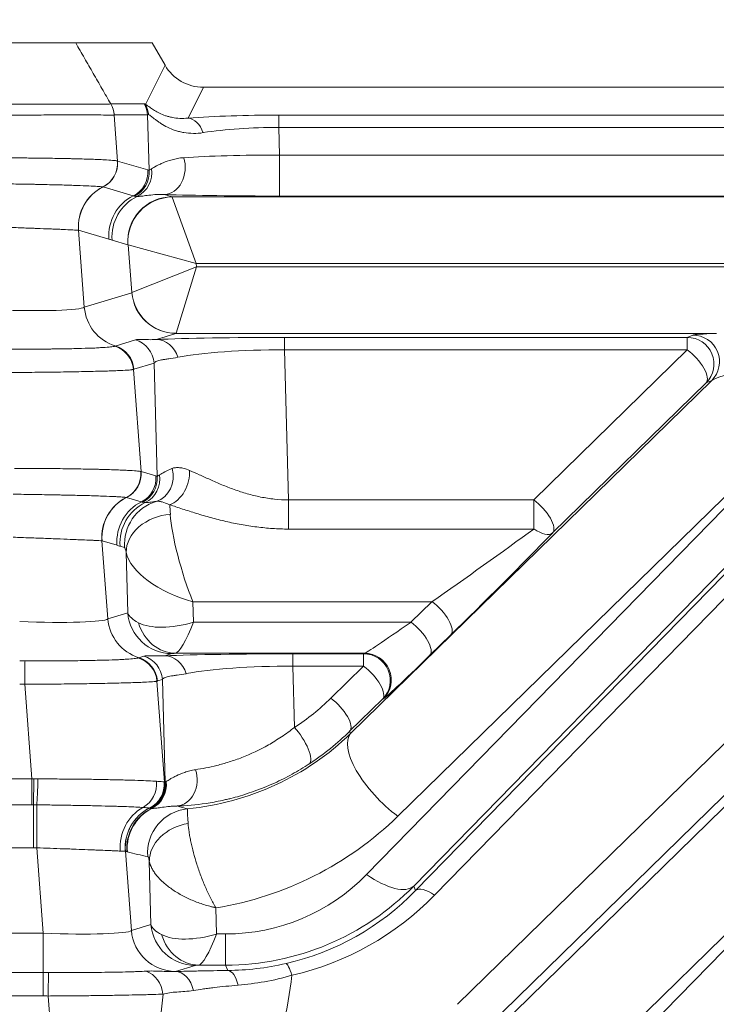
# Model space of a CAD drawing. Header units: millimetres. Extents: x 4 to 836, y 5 to 589.
# Tile 165 of 168: x 675.55 to 683.39, y 375.67 to 386.74. Entities that reach past the tile are written whole.
import ezdxf

# ---------------------------------------------------------------- set-up
doc = ezdxf.new("R2010")
doc.units = ezdxf.units.MM
doc.layers.add('1', color=7, linetype='Continuous', true_color=0xffffff)
doc.styles.add('ideas_simplex', font='simplex.shx')
doc.dimstyles.get("Standard").update_dxf_attribs({"dimtxt": 0.18, "dimasz": 0.18, "dimexe": 0.18, "dimexo": 0.0625, "dimgap": 0.09, "dimtad": 0, "dimtih": 1, "dimtoh": 1, "dimdec": 4, "dimzin": 0, "dimdsep": 46, "dimtxsty": 'Standard', "dimcen": 0.09, "dimadec": 0, "dimazin": 0, "dimtfac": 1, "dimtdec": 4, "dimtofl": 0, "dimtmove": 0, "dimatfit": 3, "dimfxl": 1, "dimtolj": 1, "dimtzin": 0, "dimarcsym": 0})

# ---------------------------------------------------------------- blocks, each defined once
blk = doc.blocks.new('_U13')
at = {"layer": '1', "color": 27, "lineweight": 13}
for p, q in [((654.348915, 333.91075), (672.699261, 414.651708)), ((672.699261, 414.651708), (674.699261, 414.651708))]:
    blk.add_line(p, q, dxfattribs=at)
at = {"layer": '1', "color": 27, "lineweight": 18}
for points in [[(656.964061, 345.417314), (657.113102, 348.459944), (658.144756, 348.225479)], [(656.011084, 341.224244), (655.862043, 338.181614), (654.830389, 338.416079)]]:
    blk.add_solid(points, dxfattribs=at)
at = {"layer": '1', "color": 87, "linetype": 'Continuous', "lineweight": 25, "char_height": 3, "attachment_point": 7, "line_spacing_factor": 1.204819, "style": 'ideas_simplex'}
for s, insert in [('\\W1.4646;n°5', (685.598261, 412.286708)), ('\\W1.1484;M', (676.358261, 412.286708)), ('\\W1.2250;4', (679.928261, 412.286708)), ('\\W0.9923;   DEPTH 6mm', (667.613261, 406.286708))]:
    blk.add_mtext(s, dxfattribs=dict(at, insert=insert))

msp = doc.modelspace()

# ---------------------------------------------------------------- linework, layer by layer
at = {"layer": '1', "color": 143, "linetype": 'Continuous', "lineweight": 18}
for p, q in [((676.182, 386.482), (677.042, 386.482)), ((677.042, 386.482), (677.187, 386.231)), ((677.619, 385.982), (695.086, 385.982))]:
    msp.add_line(p, q, dxfattribs=at)
at = {"layer": '1', "color": 143, "linetype": 'Continuous', "lineweight": 13}
for p, q in [((676.967, 385.789), (677.187, 386.231)), ((677.619, 385.982), (677.446, 385.636)), ((676.576, 385.796), (676.951, 385.796)), ((676.991, 385.671), (676.615, 385.671)), ((676.615, 385.67), (676.654, 385.153)), ((677.007, 385.05), (676.991, 385.671)), ((678.466, 385.669), (685.622, 385.669)), ((678.466, 385.53), (678.466, 385.669)), ((680.006, 376.946), (688.441, 385.582)), ((685.622, 385.53), (678.466, 385.53)), ((678.466, 385.53), (678.474, 385.219)), ((688.653, 385.53), (680.218, 376.894)), ((680.478, 375.667), (690.571, 385.53)), ((676.654, 385.153), (676.994, 385.054)), ((678.474, 385.219), (685.303, 385.219)), ((678.474, 384.759), (678.474, 385.219)), ((690.783, 385.158), (680.69, 375.295)), ((676.83, 384.761), (676.49, 384.861)), ((677.181, 384.776), (677.266, 384.751)), ((677.266, 384.751), (685.431, 384.751)), ((677.267, 384.748), (677.537, 384.001)), ((685.427, 384.759), (678.474, 384.759)), ((676.213, 384.374), (676.279, 383.509)), ((676.556, 384.274), (676.215, 384.374)), ((676.769, 384.211), (676.591, 384.263)), ((676.771, 384.21), (677.537, 384.001)), ((676.814, 383.673), (676.771, 384.21)), ((676.814, 383.673), (677.54, 383.963)), ((677.54, 383.963), (677.311, 383.215)), ((677.537, 384.001), (677.54, 383.963)), ((685.741, 384.001), (677.537, 384.001)), ((677.54, 383.963), (685.702, 383.963)), ((676.279, 383.509), (676.813, 383.672)), ((676.627, 383.072), (676.855, 383.142)), ((677.31, 383.213), (677.09, 383.146)), ((683.389, 383.213), (677.31, 383.213)), ((678.532, 383.169), (683.062, 383.169)), ((678.532, 383.029), (678.532, 383.169)), ((683.062, 383.169), (683.125, 383.195)), ((683.062, 383.029), (683.062, 383.169)), ((683.062, 383.029), (678.532, 383.029)), ((678.532, 383.029), (678.576, 381.341)), ((681.335, 381.341), (683.062, 383.029)), ((676.831, 382.808), (676.918, 381.659)), ((677.064, 382.88), (676.837, 382.81)), ((677.098, 381.607), (677.064, 382.88)), ((679.455, 377.127), (685.022, 382.827)), ((684.967, 382.827), (679.805, 377.783)), ((679.274, 378.713), (683.337, 382.683)), ((685.552, 382.697), (679.985, 376.997)), ((683.337, 382.683), (683.274, 382.657)), ((683.274, 382.657), (681.547, 380.969)), ((676.918, 381.659), (677.085, 381.611)), ((676.92, 381.318), (676.753, 381.367)), ((678.576, 381.341), (681.335, 381.341)), ((678.576, 381.013), (678.576, 381.341)), ((681.335, 381.013), (681.335, 381.341)), ((681.335, 381.013), (678.576, 381.013)), ((676.477, 380.881), (676.543, 380.002)), ((676.647, 380.831), (676.479, 380.88)), ((676.732, 380.805), (676.682, 380.819)), ((676.768, 380.071), (676.75, 380.749)), ((680.19, 380.195), (677.5, 380.195)), ((677.5, 380.195), (677.506, 379.965)), ((679.954, 379.965), (680.19, 380.195)), ((676.543, 380.002), (676.768, 380.071)), ((677.506, 379.965), (679.954, 379.965)), ((680.402, 379.824), (680.166, 379.593)), ((676.892, 379.566), (676.948, 379.583)), ((677.264, 379.612), (677.184, 379.587)), ((679.432, 379.615), (677.303, 379.615)), ((678.625, 379.61), (679.421, 379.61)), ((678.625, 379.47), (678.625, 379.61)), ((679.421, 379.61), (679.432, 379.615)), ((679.421, 379.47), (679.421, 379.61)), ((679.421, 379.47), (678.625, 379.47)), ((678.625, 379.47), (678.643, 378.782)), ((679.052, 379.11), (679.421, 379.47)), ((675.688, 378.202), (675.608, 379.267)), ((677.096, 379.302), (677.181, 378.167)), ((677.158, 379.321), (677.101, 379.304)), ((677.188, 378.165), (677.158, 379.321)), ((680.729, 375.201), (684.865, 379.243)), ((679.633, 379.098), (679.264, 378.738)), ((679.645, 379.103), (679.633, 379.098)), ((679.264, 378.738), (679.274, 378.713)), ((680.9, 373.639), (685.465, 378.313)), ((685.395, 378.313), (681.259, 374.271)), ((668.609, 378.202), (675.688, 378.202)), ((675.688, 377.911), (675.688, 378.202)), ((675.688, 377.911), (668.609, 377.911)), ((675.706, 377.427), (675.706, 377.911)), ((675.706, 377.427), (668.591, 377.427)), ((675.817, 376.466), (675.744, 377.427)), ((676.741, 377.388), (676.808, 376.496)), ((677.029, 376.563), (677.01, 377.275)), ((679.985, 376.997), (680.006, 376.946)), ((677.76, 376.752), (677.767, 376.458)), ((676.808, 376.496), (677.029, 376.563)), ((668.481, 376.466), (675.817, 376.466)), ((675.817, 376.025), (675.817, 376.466)), ((677.767, 376.458), (677.869, 376.458)), ((677.869, 376.108), (677.869, 376.458)), ((677.525, 376.104), (677.305, 376.037)), ((677.869, 376.108), (677.564, 376.108)), ((677.894, 376.047), (677.869, 376.108)), ((668.481, 376.025), (675.817, 376.025)), ((675.817, 375.761), (675.817, 376.025)), ((675.817, 375.761), (668.481, 375.761)), ((675.947, 374.78), (675.872, 375.76))]:
    msp.add_line(p, q, dxfattribs=at)
at = {"layer": '1', "color": 143, "linetype": 'Continuous', "lineweight": 18}
msp.add_ellipse((677.62, 386.484), major_axis=(-0.225, -0.449), ratio=0.995894, start_param=5.703282, end_param=6.745285, dxfattribs=at)
at = {"layer": '1', "color": 143, "linetype": 'Continuous', "lineweight": 13}
for centre, major_axis, ratio, start_param, end_param in [((676.317, 385.646), (0.056, -0.295), 0.996153, 1.466507, 1.908886), ((678.838, 382.156), (-1.89, 3.64), 0.040137, 6.199821, 6.262344), ((676.693, 385.646), (0, -0.3), 0.996169, 1.651938, 2.094395), ((676.708, 385.639), (-0.18, -0.24), 0.981638, 2.320758, 2.733346), ((678.58, 382.006), (-1.585, 3.668), 0.050265, 6.242061, 6.304584), ((678.496, 385.487), (-1.801, 0.003), 0.101223, 4.729259, 5.335078), ((677.446, 385.337), (0.021, -0.299), 0.656626, 1.990491, 3.033944), ((678.496, 385.188), (-1.501, 0.013), 0.227876, 4.734426, 5.340245), ((676.354, 385.129), (-0.044, -0.297), 0.993716, 0.611983, 1.798874), ((676.355, 385.129), (-0.068, -0.292), 0.995069, 0.693593, 1.88023), ((676.356, 385.129), (-0.084, -0.288), 0.995643, 0.74778, 1.93418), ((677.181, 385.076), (-0.01, -0.3), 0.776151, 0.041527, 1.988056), ((678.498, 385.114), (-1.501, 0.007), 0.069967, 4.728606, 5.53592), ((676.696, 385.029), (-0.084, -0.288), 0.995643, 0.74778, 1.93418), ((676.709, 385.025), (-0.098, -0.284), 0.995471, 0.795333, 1.981733), ((676.744, 385.024), (0.034, -0.298), 0.982269, 0.338228, 1.604787), ((676.71, 384.415), (0.144, 0.479), 0.995612, 0.757529, 1.943536), ((676.711, 384.414), (0.14, 0.48), 0.995643, 0.747824, 1.93418), ((677.052, 384.315), (0.14, 0.48), 0.995643, 0.74778, 1.93418), ((677.088, 384.303), (0.14, 0.48), 0.995643, 0.730359, 1.93418), ((677.266, 384.251), (0.14, 0.48), 0.995643, 0.284559, 1.93418), ((677.267, 384.25), (0.339, 0.368), 0.991771, 0.748792, 2.392801), ((678.498, 384.814), (-1.801, -0.001), 0.030434, 0.75024, 1.557554), ((677.285, 384.001), (-0.02, 0.75), 0.029238, 6.195123, 6.256209), ((676.789, 383.961), (-0.021, 0.25), 0.087194, 6.188746, 6.249833), ((676.792, 383.922), (-0.021, 0.25), 0.087194, 3.1606, 3.221686), ((677.311, 383.714), (0.368, -0.339), 0.992996, 3.971219, 5.453559), ((677.31, 383.713), (-0.146, 0.478), 0.996014, 1.356348, 2.843741), ((675.276, 383.553), (-1.006, 0.038), 0.073389, 1.584419, 3.062485), ((676.775, 383.549), (-0.146, 0.478), 0.996014, 1.356348, 2.542747), ((676.766, 382.856), (-0.088, 0.287), 0.996014, 4.49794, 5.68434), ((678.558, 383.112), (-1.801, 0.001), 0.031454, 4.727263, 5.665979), ((677.09, 382.846), (0.013, -0.3), 0.858349, 1.869708, 3.09055), ((677.289, 383.963), (-0.02, 0.75), 0.029238, 3.166976, 3.228063), ((683.062, 382.869), (0.115, -0.277), 0.997667, 0.393526, 2.748067), ((684.639, 383.207), (-1.516, -0.013), 0.019978, 5.682206, 6.233778), ((683.125, 382.895), (0.115, -0.277), 0.997667, 0.393526, 2.748067), ((676.533, 382.784), (-0.136, 0.268), 0.995564, 4.326262, 5.515407), ((676.539, 382.786), (-0.088, 0.287), 0.996014, 4.49794, 5.68434), ((678.558, 382.812), (-1.501, 0.01), 0.144199, 4.731152, 5.669868), ((683.062, 382.869), (0.21, -0.215), 0.402972, 0.028606, 1.961924), ((684.639, 382.907), (-1.311, -0.238), 0.069564, 5.600464, 6.152036), ((677.003, 381.612), (0.051, -0.296), 0.915327, 0.125659, 1.692709), ((676.617, 381.635), (-0.044, -0.297), 0.993716, 0.611983, 1.798874), ((676.619, 381.635), (-0.068, -0.292), 0.995069, 0.693593, 1.88023), ((676.62, 381.635), (-0.084, -0.288), 0.995643, 0.74778, 1.93418), ((676.787, 381.586), (-0.084, -0.288), 0.995643, 0.74778, 1.93418), ((676.8, 381.582), (-0.098, -0.284), 0.995471, 0.795333, 1.981733), ((676.835, 381.581), (0.034, -0.298), 0.982269, 0.338228, 1.604787), ((677.238, 381.562), (-0.121, -0.275), 0.688049, 0.568972, 2.263536), ((676.973, 380.921), (-0.144, -0.479), 0.995612, 3.899122, 5.085129), ((676.975, 380.921), (-0.14, -0.48), 0.995643, 3.889417, 5.075773), ((677.143, 380.872), (-0.14, -0.48), 0.995643, 3.889373, 5.075773), ((677.178, 380.86), (0.14, 0.48), 0.995643, 0.730359, 1.93418), ((677.229, 380.845), (0.14, 0.48), 0.995643, 0.571952, 1.93418), ((677.249, 380.595), (-0.02, 0.75), 0.029238, 5.602995, 5.88071), ((681.335, 381.181), (-0.21, 0.215), 0.402972, 3.170199, 5.103517), ((677.246, 380.79), (-0.491, -0.093), 0.77245, 4.566424, 6.145514), ((677.5, 380.595), (-0.223, 0.749), 0.167328, 0.629667, 2.08325), ((680.717, 380.595), (-1.051, -0.75), 0.017505, 1.03314, 2.186692), ((680.929, 380.383), (-1.051, -1.05), 0.01851, 1.027137, 2.180688), ((681.335, 381.181), (0.215, -0.209), 0.433312, 5.112171, 6.254136), ((676.752, 380.555), (-0.021, 0.25), 0.087194, 5.596619, 6.249833), ((677.5, 380.595), (-0.744, 0.267), 0.48275, 0.288947, 1.74253), ((680.19, 380.036), (0.21, -0.215), 0.402972, 0.028606, 1.961924), ((677.513, 380.111), (-0.75, -0.012), 0.344743, 0.106674, 0.57782), ((677.264, 380.111), (-0.146, 0.478), 0.996014, 1.356348, 2.843741), ((675.541, 380.046), (-1.006, 0.038), 0.073389, 1.584419, 3.062485), ((677.04, 380.043), (0.146, -0.478), 0.996014, 4.49794, 5.68434), ((677.506, 380.365), (-0.731, -0.292), 0.480074, 0.398667, 1.381103), ((677.303, 380.115), (-0.024, 0.499), 0.878584, 1.845316, 3.086754), ((677.506, 380.365), (-0.213, -0.749), 0.16115, 0.071877, 1.054313), ((680.481, 380.365), (-1.051, -0.75), 0.017505, 0.050704, 1.03314), ((679.954, 379.805), (0.21, -0.215), 0.402972, 0.028606, 1.961924), ((676.86, 379.297), (0.088, -0.287), 0.996014, 1.356348, 2.542747), ((678.652, 379.553), (-1.801, 0.001), 0.031454, 4.727263, 5.665979), ((677.184, 379.287), (0.013, -0.3), 0.858349, 1.869708, 3.09055), ((677.513, 379.611), (-0.25, 0), 0.031454, 5.7097, 6.180846), ((679.421, 379.31), (0.115, -0.277), 0.997667, 0.393526, 2.748067), ((679.432, 379.315), (0.115, -0.277), 0.997667, 0.393526, 2.748067), ((680.693, 380.153), (-1.051, -1.05), 0.01851, 0.0447, 1.027137), ((675.608, 379.246), (-0.004, -0.3), 0.000932, 3.454247, 4.642582), ((676.798, 379.277), (0.136, -0.268), 0.995564, 1.18467, 2.373815), ((676.803, 379.28), (0.088, -0.287), 0.996014, 1.356348, 2.542747), ((678.652, 379.254), (-1.501, 0.01), 0.144199, 4.731152, 5.669868), ((679.421, 379.31), (0.21, -0.215), 0.402972, 0.028606, 1.961924), ((677.156, 380.989), (-2.653, -0.511), 0.98281, 1.967326, 2.162404), ((679.052, 378.95), (-0.21, 0.215), 0.402972, 3.170199, 5.103517), ((677.171, 380.793), (-2.949, -0.564), 0.978608, 1.475754, 2.162892), ((678.643, 378.622), (-0.165, 0.251), 0.326637, 3.170991, 5.174313), ((677.156, 380.83), (-2.947, -0.57), 0.984491, 1.966991, 2.162069), ((679.805, 378.183), (0.524, -0.536), 0.402972, 3.170199, 5.103517), ((677.304, 378.197), (-0.008, 0.3), 0.813973, 3.187775, 5.062913), ((675.706, 378.181), (-0.002, -0.3), 0.014605, 0.454447, 1.641843), ((675.743, 378.18), (-0.006, -0.3), 0.044184, 0.456381, 1.644893), ((676.812, 378.147), (-0.017, -0.299), 0.935903, 0.533754, 1.720236), ((676.881, 378.143), (0.037, 0.298), 0.993647, 3.731323, 4.918266), ((676.88, 378.143), (0.033, 0.298), 0.992902, 3.718241, 4.90519), ((676.884, 378.142), (-0.083, -0.288), 0.995657, 0.743635, 1.930035), ((676.89, 378.14), (0.085, 0.288), 0.995635, 3.891813, 5.078213), ((676.901, 378.139), (0.013, 0.3), 0.991805, 3.647782, 4.860853), ((676.906, 378.139), (-0.007, 0.3), 0.98984, 3.578323, 4.803505), ((675.744, 377.462), (-0.001, 0.5), 0.000077, 0.455917, 1.640609), ((677.152, 377.438), (0.036, 0.499), 0.938818, 0.547264, 1.733597), ((677.236, 377.429), (0.123, 0.485), 0.995093, 0.714697, 1.900657), ((677.237, 377.429), (0.135, 0.481), 0.995673, 0.739027, 1.924991), ((677.255, 377.423), (0.133, 0.482), 0.995688, 0.731205, 1.92025), ((677.259, 377.422), (0.124, 0.484), 0.995743, 0.710839, 1.90235), ((677.489, 377.369), (0.101, 0.49), 0.995869, 0.303204, 1.855151), ((677.138, 380.873), (-3.107, 2.322), 0.675351, 2.091371, 2.125178), ((677.507, 377.316), (0.491, 0.095), 0.78085, 1.54186, 3.001624), ((677.171, 380.393), (-3.685, -0.71), 0.98281, 1.54144, 2.162404), ((676.641, 380.832), (-3.534, 2.573), 0.711936, 2.079463, 2.13742), ((677.853, 378.746), (-0.46, 2.243), 0.981792, 2.942892, 3.728006), ((679.455, 377.527), (-0.537, 0.524), 0.410893, 1.952429, 3.112876), ((677.853, 379.146), (-0.605, 2.979), 0.986374, 2.943826, 3.728941), ((677.869, 379.108), (-0.616, 2.996), 0.97997, 3.163609, 3.727808), ((680.218, 376.734), (-0.215, 0.21), 0.410893, 5.094022, 6.254469), ((677.869, 379.268), (-0.675, 3.29), 0.981792, 3.163807, 3.728006), ((675.806, 376.54), (-1.006, 0.038), 0.073389, 1.584419, 3.062485), ((677.305, 376.536), (-0.146, 0.478), 0.996014, 1.356348, 2.843741), ((677.774, 376.603), (-0.75, -0.012), 0.344743, 0.106674, 0.57782), ((677.525, 376.604), (-0.146, 0.478), 0.996014, 1.356348, 2.843741), ((677.767, 376.857), (-0.731, -0.292), 0.480074, 0.398667, 1.381103), ((677.564, 376.607), (-0.024, 0.499), 0.878584, 1.845316, 3.086754), ((677.767, 376.857), (-0.213, -0.749), 0.16115, 0.071877, 1.054313), ((676.906, 375.751), (0.018, -0.299), 0.865443, 1.618775, 2.80586), ((675.806, 376.04), (-1.504, 0), 0.026222, 3.03572, 3.056099), ((677.302, 375.736), (0.008, -0.3), 0.714578, 1.843542, 3.104165), ((677.774, 376.103), (-0.25, 0), 0.031454, 5.7097, 6.180846), ((677.894, 375.747), (0.004, -0.3), 0.431916, 2.030565, 3.112565), ((678.615, 375.833), (-0.067, 0.292), 0.139135, 5.25878, 6.254992), ((675.872, 375.739), (-0.004, -0.3), 0.000932, 3.454247, 4.642582), ((675.646, 377.85), (-0.61, 5.359), 0.555322, 4.065229, 4.296156), ((675.646, 378.649), (-0.489, 5.474), 0.272631, 3.903241, 4.136783)]:
    msp.add_ellipse(centre, major_axis=major_axis, ratio=ratio, start_param=start_param, end_param=end_param, dxfattribs=at)
at = {"layer": '1', "color": 143, "linetype": 'Continuous', "lineweight": 18}
for points, knots in [([(675.119, 386.482), (675.132, 386.482), (675.145, 386.482), (675.439, 386.482), (675.712, 386.482), (676.061, 386.482), (676.16, 386.482), (676.182, 386.482)], [0, 0, 0, 0, 0.02412, 0.02412, 0.555511, 0.555511, 1, 1, 1, 1]), ([(676.615, 385.67), (676.614, 385.692), (676.609, 385.714), (676.596, 385.756), (676.587, 385.776), (676.576, 385.796)], [0, 0, 0, 0, 0.5, 0.5, 1, 1, 1, 1]), ([(677.302, 376.036), (677.344, 376.037), (677.388, 376.038), (677.458, 376.04), (677.481, 376.04), (677.53, 376.041), (677.554, 376.042), (677.678, 376.044), (677.783, 376.046), (677.894, 376.047)], [0, 0, 0, 0, 0.25, 0.25, 0.375, 0.375, 0.5, 0.5, 1, 1, 1, 1]), ([(677.894, 376.047), (677.999, 376.049), (678.106, 376.055), (678.324, 376.081), (678.436, 376.1), (678.549, 376.126)], [0, 0, 0, 0, 0.5, 0.5, 1, 1, 1, 1])]:
    msp.add_open_spline(points, degree=3, knots=knots, dxfattribs=at)
at = {"layer": '1', "color": 143, "linetype": 'Continuous', "lineweight": 13}
for points, degree in [([(676.182, 386.482), (676.576, 385.796)], 1), ([(676.576, 385.796), (676.576, 385.796), (676.576, 385.796), (676.576, 385.796)], 3), ([(676.615, 385.67), (676.615, 385.67), (676.615, 385.67), (676.615, 385.67)], 3), ([(676.651, 385.154), (676.652, 385.154), (676.652, 385.153), (676.653, 385.153)], 3), ([(676.653, 385.153), (676.653, 385.153), (676.654, 385.153), (676.654, 385.153)], 3), ([(676.994, 385.054), (676.998, 385.053), (677.003, 385.051), (677.007, 385.05)], 3), ([(677.007, 385.05), (677.013, 385.054), (677.023, 385.059), (677.036, 385.067)], 3), ([(676.489, 384.861), (676.488, 384.861), (676.488, 384.861), (676.487, 384.861)], 3), ([(676.49, 384.861), (676.489, 384.861), (676.489, 384.861), (676.489, 384.861)], 3), ([(676.842, 384.757), (676.838, 384.759), (676.834, 384.76), (676.83, 384.761)], 3), ([(676.873, 384.754), (676.86, 384.753), (676.85, 384.755), (676.842, 384.757)], 3), ([(676.215, 384.374), (676.214, 384.374), (676.214, 384.374), (676.213, 384.374)], 3), ([(676.591, 384.263), (676.585, 384.264), (676.574, 384.269), (676.562, 384.273), (676.556, 384.274)], 3), ([(676.621, 383.07), (676.623, 383.071), (676.625, 383.072), (676.627, 383.072)], 3), ([(676.837, 382.81), (676.835, 382.81), (676.833, 382.809), (676.831, 382.808)], 3), ([(676.914, 381.66), (676.915, 381.66), (676.916, 381.66), (676.917, 381.66)], 3), ([(676.917, 381.66), (676.917, 381.659), (676.917, 381.659), (676.918, 381.659)], 3), ([(677.085, 381.611), (677.089, 381.609), (677.093, 381.608), (677.098, 381.607)], 3), ([(677.098, 381.607), (677.104, 381.61), (677.113, 381.616), (677.126, 381.624)], 3), ([(676.753, 381.367), (676.752, 381.367), (676.751, 381.367), (676.751, 381.368)], 3), ([(676.753, 381.367), (676.753, 381.367), (676.753, 381.367), (676.753, 381.367)], 3), ([(676.933, 381.314), (676.929, 381.316), (676.925, 381.317), (676.92, 381.318)], 3), ([(676.964, 381.31), (676.951, 381.31), (676.941, 381.312), (676.933, 381.314)], 3), ([(676.479, 380.88), (676.478, 380.88), (676.478, 380.88), (676.477, 380.881)], 3), ([(676.682, 380.819), (676.676, 380.821), (676.664, 380.825), (676.652, 380.829), (676.647, 380.831)], 3), ([(675.552, 379.532), (675.572, 379.532), (675.592, 379.531), (675.611, 379.531)], 3), ([(676.885, 379.564), (676.888, 379.564), (676.89, 379.565), (676.892, 379.566)], 3), ([(675.608, 379.267), (675.589, 379.267), (675.571, 379.267), (675.552, 379.267)], 3), ([(677.101, 379.304), (677.099, 379.303), (677.098, 379.303), (677.096, 379.302)], 3), ([(675.688, 378.202), (675.696, 378.202), (675.703, 378.202), (675.711, 378.202)], 3), ([(675.711, 378.202), (675.726, 378.202), (675.742, 378.202), (675.757, 378.202)], 3), ([(677.178, 378.168), (677.179, 378.167), (677.18, 378.167), (677.181, 378.167)], 3), ([(677.181, 378.167), (677.184, 378.166), (677.186, 378.165), (677.188, 378.165)], 3), ([(677.188, 378.165), (677.191, 378.166), (677.193, 378.168), (677.197, 378.171)], 3), ([(677.197, 378.171), (677.198, 378.171), (677.2, 378.172), (677.201, 378.173)], 3), ([(675.706, 377.911), (675.7, 377.911), (675.694, 377.911), (675.688, 377.911)], 3), ([(675.744, 377.911), (675.731, 377.911), (675.719, 377.911), (675.706, 377.911)], 3), ([(677.014, 377.875), (677.008, 377.876), (676.989, 377.878), (676.958, 377.88), (676.94, 377.881)], 3), ([(677.017, 377.874), (677.016, 377.875), (677.015, 377.875), (677.014, 377.875)], 3), ([(677.014, 377.875), (677.014, 377.875), (677.014, 377.875), (677.014, 377.875)], 3), ([(677.024, 377.873), (677.022, 377.873), (677.019, 377.874), (677.017, 377.874)], 3), ([(677.034, 377.871), (677.03, 377.871), (677.027, 377.872), (677.024, 377.873)], 3), ([(677.038, 377.87), (677.037, 377.87), (677.035, 377.87), (677.034, 377.871)], 3), ([(675.744, 377.427), (675.731, 377.427), (675.719, 377.427), (675.706, 377.427)], 3), ([(676.74, 377.388), (676.736, 377.388), (676.723, 377.389), (676.699, 377.39), (676.684, 377.39)], 3), ([(676.741, 377.388), (676.741, 377.388), (676.74, 377.388), (676.74, 377.388)], 3), ([(676.759, 377.383), (676.753, 377.384), (676.747, 377.386), (676.741, 377.388)], 3), ([(676.762, 377.382), (676.761, 377.382), (676.76, 377.382), (676.759, 377.383)], 3), ([(675.817, 376.025), (675.836, 376.025), (675.856, 376.025), (675.876, 376.025)], 3), ([(675.872, 375.76), (675.854, 375.761), (675.835, 375.761), (675.817, 375.761)], 3)]:
    msp.add_open_spline(points, degree=degree, dxfattribs=at)
for points, knots in [([(675.125, 385.798), (675.148, 385.798), (675.17, 385.798), (675.216, 385.797), (675.238, 385.797), (675.306, 385.796), (675.35, 385.796), (675.483, 385.794), (675.569, 385.793), (675.695, 385.792), (675.736, 385.791), (675.817, 385.791), (675.856, 385.791), (675.97, 385.792), (676.042, 385.793), (676.142, 385.793), (676.174, 385.794), (676.234, 385.794), (676.291, 385.793), (676.342, 385.792), (676.377, 385.792), (676.389, 385.792), (676.41, 385.792), (676.421, 385.792), (676.471, 385.791), (676.503, 385.791), (676.539, 385.793), (676.549, 385.793), (676.562, 385.794), (676.565, 385.794), (676.571, 385.795), (676.574, 385.795), (676.576, 385.796)], [0, 0, 0, 0, 0.03125, 0.03125, 0.0625, 0.0625, 0.125, 0.125, 0.25, 0.25, 0.3125, 0.3125, 0.375, 0.375, 0.5, 0.5, 0.5625, 0.5625, 0.625, 0.6875, 0.6875, 0.71875, 0.71875, 0.75, 0.75, 0.875, 0.875, 0.9375, 0.9375, 0.96875, 0.96875, 1, 1, 1, 1]), ([(676.967, 385.789), (676.973, 385.787), (676.98, 385.782), (676.999, 385.769), (677.011, 385.761), (677.03, 385.747), (677.037, 385.742), (677.052, 385.731), (677.06, 385.726), (677.086, 385.711), (677.104, 385.7), (677.145, 385.68), (677.168, 385.671), (677.204, 385.659), (677.216, 385.655), (677.242, 385.649), (677.255, 385.646), (677.323, 385.633), (677.382, 385.629), (677.446, 385.636)], [0, 0, 0, 0, 0.125, 0.125, 0.25, 0.25, 0.3125, 0.3125, 0.375, 0.375, 0.5, 0.5, 0.625, 0.625, 0.6875, 0.6875, 0.75, 0.75, 1, 1, 1, 1]), ([(676.615, 385.67), (676.613, 385.67), (676.61, 385.67), (676.604, 385.67), (676.6, 385.67), (676.588, 385.67), (676.578, 385.67), (676.54, 385.67), (676.507, 385.67), (676.456, 385.671), (676.445, 385.671), (676.423, 385.672), (676.388, 385.673), (676.323, 385.674), (676.264, 385.674), (676.202, 385.674), (676.17, 385.674), (676.066, 385.673), (675.993, 385.672), (675.876, 385.671), (675.835, 385.671), (675.753, 385.67), (675.71, 385.67), (675.58, 385.67), (675.492, 385.67), (675.356, 385.67), (675.31, 385.67), (675.241, 385.67), (675.218, 385.67), (675.171, 385.669), (675.148, 385.669), (675.124, 385.669)], [0, 0, 0, 0, 0.03125, 0.03125, 0.0625, 0.0625, 0.125, 0.125, 0.25, 0.25, 0.28125, 0.28125, 0.3125, 0.375, 0.4375, 0.4375, 0.5, 0.5, 0.625, 0.625, 0.6875, 0.6875, 0.75, 0.75, 0.875, 0.875, 0.9375, 0.9375, 0.96875, 0.96875, 1, 1, 1, 1]), ([(677.617, 385.472), (677.541, 385.46), (677.468, 385.462), (677.383, 385.476), (677.366, 385.479), (677.334, 385.488), (677.318, 385.492), (677.271, 385.508), (677.242, 385.52), (677.188, 385.546), (677.163, 385.561), (677.129, 385.583), (677.118, 385.59), (677.098, 385.605), (677.088, 385.612), (677.061, 385.633), (677.046, 385.646), (677.021, 385.665), (677.011, 385.671), (677.003, 385.674)], [0, 0, 0, 0, 0.25, 0.25, 0.3125, 0.3125, 0.375, 0.375, 0.5, 0.5, 0.625, 0.625, 0.6875, 0.6875, 0.75, 0.75, 0.875, 0.875, 1, 1, 1, 1]), ([(675.229, 385.189), (675.318, 385.189), (675.406, 385.189), (675.534, 385.188), (675.576, 385.188), (675.639, 385.187), (675.66, 385.187), (675.702, 385.186), (675.723, 385.186), (675.825, 385.185), (675.903, 385.184), (676.013, 385.182), (676.049, 385.181), (676.101, 385.18), (676.118, 385.18), (676.152, 385.179), (676.169, 385.178), (676.25, 385.176), (676.309, 385.175), (676.388, 385.172), (676.412, 385.171), (676.459, 385.169), (676.481, 385.168), (676.54, 385.165), (676.573, 385.163), (676.61, 385.159), (676.621, 385.158), (676.634, 385.157), (676.638, 385.156), (676.645, 385.155), (676.648, 385.154), (676.651, 385.154)], [0, 0, 0, 0, 0.125, 0.125, 0.1875, 0.1875, 0.21875, 0.21875, 0.25, 0.25, 0.375, 0.375, 0.4375, 0.4375, 0.46875, 0.46875, 0.5, 0.5, 0.625, 0.625, 0.6875, 0.6875, 0.75, 0.75, 0.875, 0.875, 0.9375, 0.9375, 0.96875, 0.96875, 1, 1, 1, 1]), ([(677.036, 385.067), (677.05, 385.075), (677.068, 385.086), (677.1, 385.103), (677.112, 385.109), (677.137, 385.121), (677.151, 385.127), (677.195, 385.146), (677.228, 385.158), (677.285, 385.173), (677.306, 385.178), (677.349, 385.186), (677.372, 385.189), (677.397, 385.19)], [0, 0, 0, 0, 0.25, 0.25, 0.375, 0.375, 0.5, 0.5, 0.75, 0.75, 0.875, 0.875, 1, 1, 1, 1]), ([(676.487, 384.861), (676.479, 384.863), (676.464, 384.865), (676.431, 384.867), (676.419, 384.868), (676.397, 384.869), (676.389, 384.87), (676.373, 384.871), (676.365, 384.871), (676.321, 384.873), (676.279, 384.875), (676.209, 384.878), (676.184, 384.879), (676.131, 384.88), (676.103, 384.881), (676.016, 384.884), (675.954, 384.885), (675.854, 384.888), (675.82, 384.888), (675.767, 384.89), (675.749, 384.89), (675.713, 384.891), (675.695, 384.891), (675.604, 384.893), (675.529, 384.894), (675.413, 384.896), (675.374, 384.896), (675.295, 384.897), (675.256, 384.898), (675.216, 384.898)], [0, 0, 0, 0, 0.125, 0.125, 0.1875, 0.1875, 0.21875, 0.21875, 0.25, 0.25, 0.375, 0.375, 0.4375, 0.4375, 0.5, 0.5, 0.625, 0.625, 0.6875, 0.6875, 0.71875, 0.71875, 0.75, 0.75, 0.875, 0.875, 0.9375, 0.9375, 1, 1, 1, 1]), ([(677.181, 384.776), (677.16, 384.777), (677.14, 384.777), (677.104, 384.776), (677.087, 384.776), (677.04, 384.772), (677.012, 384.769), (676.962, 384.763), (676.94, 384.76), (676.902, 384.755), (676.886, 384.754), (676.873, 384.754)], [0, 0, 0, 0, 0.125, 0.125, 0.25, 0.25, 0.5, 0.5, 0.75, 0.75, 1, 1, 1, 1]), ([(676.213, 384.374), (676.208, 384.375), (676.197, 384.375), (676.172, 384.377), (676.162, 384.377), (676.145, 384.378), (676.14, 384.379), (676.127, 384.379), (676.12, 384.379), (676.086, 384.381), (676.054, 384.382), (675.998, 384.385), (675.979, 384.386), (675.947, 384.387), (675.936, 384.387), (675.915, 384.388), (675.903, 384.389), (675.846, 384.391), (675.797, 384.393), (675.732, 384.395), (675.718, 384.396), (675.691, 384.397), (675.678, 384.398), (675.636, 384.399), (675.608, 384.4), (675.521, 384.403), (675.462, 384.406), (675.371, 384.409), (675.34, 384.41), (675.279, 384.412), (675.248, 384.413), (675.217, 384.414)], [0, 0, 0, 0, 0.125, 0.125, 0.1875, 0.1875, 0.21875, 0.21875, 0.25, 0.25, 0.375, 0.375, 0.4375, 0.4375, 0.46875, 0.46875, 0.5, 0.5, 0.625, 0.625, 0.65625, 0.65625, 0.6875, 0.6875, 0.75, 0.75, 0.875, 0.875, 0.9375, 0.9375, 1, 1, 1, 1]), ([(676.855, 383.142), (676.862, 383.144), (676.872, 383.145), (676.899, 383.146), (676.915, 383.146), (676.954, 383.145), (676.976, 383.144), (677.028, 383.143), (677.058, 383.144), (677.09, 383.146)], [0, 0, 0, 0, 0.25, 0.25, 0.5, 0.5, 0.75, 0.75, 1, 1, 1, 1]), ([(675.347, 383.038), (675.367, 383.038), (675.386, 383.037), (675.426, 383.037), (675.446, 383.037), (675.505, 383.037), (675.544, 383.037), (675.659, 383.037), (675.734, 383.037), (675.826, 383.038), (675.844, 383.038), (675.88, 383.038), (675.933, 383.039), (675.985, 383.039), (676.084, 383.041), (676.146, 383.042), (676.263, 383.045), (676.316, 383.047), (676.387, 383.049), (676.409, 383.05), (676.441, 383.052), (676.451, 383.053), (676.47, 383.054), (676.479, 383.054), (676.524, 383.057), (676.552, 383.059), (676.586, 383.063), (676.595, 383.065), (676.607, 383.067), (676.61, 383.067), (676.616, 383.069), (676.619, 383.069), (676.621, 383.07)], [0, 0, 0, 0, 0.03125, 0.03125, 0.0625, 0.0625, 0.125, 0.125, 0.25, 0.25, 0.28125, 0.28125, 0.3125, 0.375, 0.375, 0.5, 0.5, 0.625, 0.625, 0.6875, 0.6875, 0.71875, 0.71875, 0.75, 0.75, 0.875, 0.875, 0.9375, 0.9375, 0.96875, 0.96875, 1, 1, 1, 1]), ([(677.332, 382.945), (677.294, 382.937), (677.259, 382.932), (677.213, 382.926), (677.198, 382.924), (677.172, 382.92), (677.159, 382.918), (677.126, 382.912), (677.108, 382.908), (677.08, 382.896), (677.07, 382.889), (677.064, 382.88)], [0, 0, 0, 0, 0.25, 0.25, 0.375, 0.375, 0.5, 0.5, 0.75, 0.75, 1, 1, 1, 1]), ([(676.831, 382.808), (676.829, 382.808), (676.827, 382.807), (676.82, 382.806), (676.817, 382.806), (676.804, 382.804), (676.794, 382.803), (676.757, 382.8), (676.724, 382.798), (676.673, 382.796), (676.663, 382.795), (676.64, 382.795), (676.605, 382.793), (676.541, 382.791), (676.482, 382.789), (676.42, 382.788), (676.388, 382.787), (676.285, 382.784), (676.211, 382.783), (676.094, 382.781), (676.054, 382.78), (675.992, 382.779), (675.971, 382.779), (675.929, 382.778), (675.907, 382.778), (675.799, 382.777), (675.71, 382.776), (675.575, 382.775), (675.529, 382.774), (675.46, 382.774), (675.436, 382.774), (675.39, 382.773), (675.366, 382.773), (675.343, 382.773)], [0, 0, 0, 0, 0.03125, 0.03125, 0.0625, 0.0625, 0.125, 0.125, 0.25, 0.25, 0.28125, 0.28125, 0.3125, 0.375, 0.4375, 0.4375, 0.5, 0.5, 0.625, 0.625, 0.6875, 0.6875, 0.71875, 0.71875, 0.75, 0.75, 0.875, 0.875, 0.9375, 0.9375, 0.96875, 0.96875, 1, 1, 1, 1]), ([(675.493, 381.696), (675.582, 381.696), (675.669, 381.695), (675.798, 381.694), (675.84, 381.694), (675.903, 381.693), (675.924, 381.693), (675.966, 381.693), (675.986, 381.693), (676.089, 381.691), (676.166, 381.69), (676.277, 381.688), (676.313, 381.687), (676.365, 381.686), (676.382, 381.686), (676.416, 381.685), (676.433, 381.685), (676.514, 381.683), (676.572, 381.681), (676.651, 381.678), (676.676, 381.677), (676.723, 381.675), (676.745, 381.674), (676.804, 381.671), (676.837, 381.669), (676.874, 381.666), (676.885, 381.665), (676.898, 381.663), (676.902, 381.662), (676.909, 381.661), (676.912, 381.661), (676.914, 381.66)], [0, 0, 0, 0, 0.125, 0.125, 0.1875, 0.1875, 0.21875, 0.21875, 0.25, 0.25, 0.375, 0.375, 0.4375, 0.4375, 0.46875, 0.46875, 0.5, 0.5, 0.625, 0.625, 0.6875, 0.6875, 0.75, 0.75, 0.875, 0.875, 0.9375, 0.9375, 0.96875, 0.96875, 1, 1, 1, 1]), ([(677.126, 381.624), (677.141, 381.633), (677.16, 381.644), (677.206, 381.668), (677.233, 381.681), (677.265, 381.694)], [0, 0, 0, 0, 0.5, 0.5, 1, 1, 1, 1]), ([(677.265, 381.694), (677.277, 381.699), (677.29, 381.702), (677.311, 381.704), (677.318, 381.705), (677.333, 381.705), (677.341, 381.704), (677.366, 381.702), (677.383, 381.699), (677.42, 381.689), (677.44, 381.682), (677.461, 381.673)], [0, 0, 0, 0, 0.25, 0.25, 0.375, 0.375, 0.5, 0.5, 0.75, 0.75, 1, 1, 1, 1]), ([(677.461, 381.673), (677.496, 381.658), (677.533, 381.642), (677.611, 381.607), (677.652, 381.588), (677.715, 381.56), (677.737, 381.55), (677.781, 381.531), (677.803, 381.521), (677.872, 381.493), (677.918, 381.475), (678.013, 381.441), (678.061, 381.425), (678.16, 381.396), (678.211, 381.384), (678.288, 381.368), (678.314, 381.364), (678.366, 381.355), (678.392, 381.352), (678.47, 381.344), (678.523, 381.341), (678.576, 381.341)], [0, 0, 0, 0, 0.125, 0.125, 0.25, 0.25, 0.3125, 0.3125, 0.375, 0.375, 0.5, 0.5, 0.625, 0.625, 0.75, 0.75, 0.8125, 0.8125, 0.875, 0.875, 1, 1, 1, 1]), ([(676.751, 381.368), (676.743, 381.369), (676.728, 381.371), (676.695, 381.374), (676.682, 381.374), (676.661, 381.376), (676.653, 381.376), (676.637, 381.377), (676.629, 381.378), (676.584, 381.38), (676.543, 381.382), (676.472, 381.384), (676.447, 381.385), (676.395, 381.387), (676.366, 381.388), (676.279, 381.39), (676.217, 381.392), (676.118, 381.394), (676.084, 381.395), (676.031, 381.396), (676.013, 381.396), (675.977, 381.397), (675.959, 381.397), (675.868, 381.399), (675.793, 381.4), (675.677, 381.402), (675.638, 381.403), (675.559, 381.404), (675.519, 381.404), (675.48, 381.405)], [0, 0, 0, 0, 0.125, 0.125, 0.1875, 0.1875, 0.21875, 0.21875, 0.25, 0.25, 0.375, 0.375, 0.4375, 0.4375, 0.5, 0.5, 0.625, 0.625, 0.6875, 0.6875, 0.71875, 0.71875, 0.75, 0.75, 0.875, 0.875, 0.9375, 0.9375, 1, 1, 1, 1]), ([(677.088, 381.324), (677.06, 381.321), (677.036, 381.317), (676.995, 381.312), (676.978, 381.311), (676.964, 381.31)], [0, 0, 0, 0, 0.5, 0.5, 1, 1, 1, 1]), ([(677.238, 381.286), (677.207, 381.301), (677.178, 381.312), (677.147, 381.32), (677.141, 381.322), (677.129, 381.324), (677.123, 381.325), (677.107, 381.326), (677.097, 381.326), (677.088, 381.324)], [0, 0, 0, 0, 0.5, 0.5, 0.625, 0.625, 0.75, 0.75, 1, 1, 1, 1]), ([(678.576, 381.013), (678.516, 381.013), (678.397, 381.017), (678.278, 381.029), (678.16, 381.044), (678.101, 381.053), (677.985, 381.074), (677.928, 381.086), (677.814, 381.112), (677.758, 381.127), (677.675, 381.149), (677.648, 381.157), (677.593, 381.173), (677.566, 381.181), (677.486, 381.206), (677.435, 381.222), (677.334, 381.255), (677.285, 381.271), (677.238, 381.286)], [0, 0, 0, 0, 0.125, 0.25, 0.25, 0.375, 0.375, 0.5, 0.5, 0.625, 0.625, 0.6875, 0.6875, 0.75, 0.75, 0.875, 0.875, 1, 1, 1, 1]), ([(676.477, 380.881), (676.472, 380.881), (676.46, 380.882), (676.435, 380.883), (676.426, 380.884), (676.409, 380.885), (676.403, 380.885), (676.391, 380.886), (676.384, 380.886), (676.35, 380.887), (676.318, 380.889), (676.262, 380.891), (676.242, 380.892), (676.211, 380.893), (676.2, 380.894), (676.178, 380.895), (676.167, 380.895), (676.11, 380.897), (676.061, 380.899), (675.995, 380.902), (675.982, 380.902), (675.955, 380.903), (675.941, 380.904), (675.9, 380.905), (675.871, 380.907), (675.785, 380.91), (675.726, 380.912), (675.635, 380.915), (675.604, 380.916), (675.542, 380.919), (675.511, 380.92), (675.48, 380.921)], [0, 0, 0, 0, 0.125, 0.125, 0.1875, 0.1875, 0.21875, 0.21875, 0.25, 0.25, 0.375, 0.375, 0.4375, 0.4375, 0.46875, 0.46875, 0.5, 0.5, 0.625, 0.625, 0.65625, 0.65625, 0.6875, 0.6875, 0.75, 0.75, 0.875, 0.875, 0.9375, 0.9375, 1, 1, 1, 1]), ([(676.948, 379.583), (676.956, 379.585), (676.966, 379.587), (676.992, 379.588), (677.009, 379.587), (677.047, 379.586), (677.07, 379.585), (677.122, 379.585), (677.151, 379.585), (677.184, 379.587)], [0, 0, 0, 0, 0.25, 0.25, 0.5, 0.5, 0.75, 0.75, 1, 1, 1, 1]), ([(675.611, 379.531), (675.631, 379.531), (675.651, 379.531), (675.691, 379.531), (675.71, 379.531), (675.769, 379.531), (675.808, 379.53), (675.924, 379.53), (675.999, 379.531), (676.09, 379.531), (676.109, 379.531), (676.145, 379.532), (676.198, 379.532), (676.249, 379.533), (676.349, 379.534), (676.411, 379.536), (676.528, 379.539), (676.581, 379.54), (676.652, 379.543), (676.674, 379.544), (676.705, 379.546), (676.715, 379.546), (676.735, 379.547), (676.744, 379.548), (676.788, 379.551), (676.817, 379.553), (676.85, 379.557), (676.86, 379.558), (676.871, 379.56), (676.875, 379.561), (676.881, 379.562), (676.883, 379.563), (676.885, 379.564)], [0, 0, 0, 0, 0.03125, 0.03125, 0.0625, 0.0625, 0.125, 0.125, 0.25, 0.25, 0.28125, 0.28125, 0.3125, 0.375, 0.375, 0.5, 0.5, 0.625, 0.625, 0.6875, 0.6875, 0.71875, 0.71875, 0.75, 0.75, 0.875, 0.875, 0.9375, 0.9375, 0.96875, 0.96875, 1, 1, 1, 1]), ([(677.426, 379.386), (677.388, 379.379), (677.353, 379.373), (677.306, 379.367), (677.292, 379.365), (677.265, 379.361), (677.253, 379.36), (677.22, 379.354), (677.202, 379.349), (677.174, 379.337), (677.164, 379.33), (677.158, 379.321)], [0, 0, 0, 0, 0.25, 0.25, 0.375, 0.375, 0.5, 0.5, 0.75, 0.75, 1, 1, 1, 1]), ([(677.096, 379.302), (677.094, 379.301), (677.091, 379.301), (677.085, 379.3), (677.081, 379.299), (677.069, 379.298), (677.059, 379.297), (677.022, 379.294), (676.989, 379.292), (676.938, 379.289), (676.927, 379.289), (676.905, 379.288), (676.87, 379.287), (676.805, 379.285), (676.747, 379.283), (676.685, 379.281), (676.652, 379.28), (676.549, 379.278), (676.476, 379.276), (676.359, 379.274), (676.319, 379.274), (676.257, 379.273), (676.236, 379.273), (676.193, 379.272), (676.172, 379.272), (676.064, 379.27), (675.975, 379.269), (675.839, 379.268), (675.794, 379.268), (675.724, 379.267), (675.701, 379.267), (675.654, 379.267), (675.631, 379.267), (675.608, 379.267)], [0, 0, 0, 0, 0.03125, 0.03125, 0.0625, 0.0625, 0.125, 0.125, 0.25, 0.25, 0.28125, 0.28125, 0.3125, 0.375, 0.4375, 0.4375, 0.5, 0.5, 0.625, 0.625, 0.6875, 0.6875, 0.71875, 0.71875, 0.75, 0.75, 0.875, 0.875, 0.9375, 0.9375, 0.96875, 0.96875, 1, 1, 1, 1]), ([(677.53, 378.306), (677.602, 378.317), (677.683, 378.332), (677.815, 378.365), (677.861, 378.378), (677.931, 378.4), (677.955, 378.408), (678.004, 378.425), (678.028, 378.434), (678.15, 378.482), (678.25, 378.528), (678.374, 378.598), (678.399, 378.613), (678.448, 378.644), (678.473, 378.659), (678.547, 378.709), (678.596, 378.744), (678.643, 378.782)], [0, 0, 0, 0, 0.25, 0.25, 0.375, 0.375, 0.4375, 0.4375, 0.5, 0.5, 0.75, 0.75, 0.8125, 0.8125, 0.875, 0.875, 1, 1, 1, 1]), ([(678.81, 378.373), (678.747, 378.331), (678.682, 378.292), (678.584, 378.238), (678.551, 378.22), (678.485, 378.187), (678.452, 378.171), (678.287, 378.096), (678.155, 378.048), (677.993, 378), (677.961, 377.991), (677.912, 377.979), (677.896, 377.975), (677.864, 377.968), (677.785, 377.95), (677.709, 377.936), (677.532, 377.909), (677.422, 377.901), (677.323, 377.897)], [0, 0, 0, 0, 0.125, 0.125, 0.1875, 0.1875, 0.25, 0.25, 0.5, 0.5, 0.5625, 0.5625, 0.59375, 0.59375, 0.625, 0.75, 0.75, 1, 1, 1, 1]), ([(677.201, 378.173), (677.212, 378.181), (677.227, 378.19), (677.256, 378.207), (677.266, 378.213), (677.289, 378.225), (677.302, 378.231), (677.342, 378.251), (677.373, 378.264), (677.426, 378.282), (677.445, 378.287), (677.485, 378.298), (677.507, 378.302), (677.53, 378.306)], [0, 0, 0, 0, 0.25, 0.25, 0.375, 0.375, 0.5, 0.5, 0.75, 0.75, 0.875, 0.875, 1, 1, 1, 1]), ([(675.757, 378.202), (675.83, 378.202), (675.902, 378.202), (676.044, 378.201), (676.114, 378.2), (676.2, 378.199), (676.218, 378.199), (676.252, 378.199), (676.269, 378.199), (676.319, 378.198), (676.352, 378.198), (676.448, 378.196), (676.51, 378.195), (676.598, 378.193), (676.627, 378.193), (676.669, 378.192), (676.682, 378.191), (676.71, 378.191), (676.723, 378.19), (676.788, 378.189), (676.836, 378.187), (676.924, 378.184), (676.964, 378.183), (677.035, 378.179), (677.066, 378.178), (677.092, 378.176)], [0, 0, 0, 0, 0.125, 0.125, 0.25, 0.25, 0.28125, 0.28125, 0.3125, 0.3125, 0.375, 0.375, 0.5, 0.5, 0.5625, 0.5625, 0.59375, 0.59375, 0.625, 0.625, 0.75, 0.75, 0.875, 0.875, 1, 1, 1, 1]), ([(677.092, 378.176), (677.113, 378.174), (677.131, 378.173), (677.159, 378.171), (677.17, 378.169), (677.177, 378.168)], [0, 0, 0, 0, 0.5, 0.5, 1, 1, 1, 1]), ([(677.177, 378.168), (677.177, 378.168), (677.177, 378.168), (677.178, 378.168), (677.178, 378.168), (677.178, 378.168)], [0, 0, 0, 0, 0.477413, 0.477413, 1, 1, 1, 1]), ([(676.94, 377.881), (676.917, 377.883), (676.863, 377.886), (676.792, 377.889), (676.732, 377.891), (676.712, 377.891), (676.668, 377.893), (676.646, 377.894), (676.576, 377.896), (676.526, 377.897), (676.447, 377.899), (676.42, 377.9), (676.364, 377.901), (676.335, 377.902), (676.248, 377.903), (676.189, 377.904), (676.097, 377.906), (676.066, 377.907), (676.003, 377.908), (675.97, 377.908), (675.874, 377.909), (675.809, 377.91), (675.744, 377.911)], [0, 0, 0, 0, 0.125, 0.25, 0.25, 0.3125, 0.3125, 0.375, 0.375, 0.5, 0.5, 0.5625, 0.5625, 0.625, 0.625, 0.75, 0.75, 0.8125, 0.8125, 0.875, 0.875, 1, 1, 1, 1]), ([(677.323, 377.897), (677.303, 377.897), (677.285, 377.897), (677.251, 377.894), (677.235, 377.893), (677.19, 377.888), (677.164, 377.884), (677.129, 377.879), (677.119, 377.878), (677.099, 377.875), (677.089, 377.873), (677.064, 377.871), (677.05, 377.87), (677.038, 377.87)], [0, 0, 0, 0, 0.125, 0.125, 0.25, 0.25, 0.5, 0.5, 0.625, 0.625, 0.75, 0.75, 1, 1, 1, 1]), ([(677.44, 377.866), (677.439, 377.865), (677.439, 377.856), (677.439, 377.835), (677.44, 377.814), (677.44, 377.806), (677.441, 377.789), (677.442, 377.779), (677.443, 377.75), (677.445, 377.727), (677.447, 377.701)], [0, 0, 0, 0, 0.25, 0.5, 0.5, 0.625, 0.625, 0.75, 0.75, 1, 1, 1, 1]), ([(677.447, 377.701), (677.449, 377.672), (677.452, 377.64), (677.46, 377.588), (677.463, 377.57), (677.47, 377.533), (677.474, 377.514), (677.486, 377.455), (677.496, 377.415), (677.518, 377.33), (677.531, 377.287), (677.551, 377.222), (677.558, 377.201), (677.573, 377.157), (677.581, 377.135), (677.606, 377.07), (677.623, 377.027), (677.65, 376.965), (677.66, 376.945), (677.679, 376.904), (677.688, 376.884), (677.708, 376.845), (677.718, 376.826), (677.734, 376.798), (677.739, 376.788), (677.749, 376.77), (677.755, 376.761), (677.76, 376.752)], [0, 0, 0, 0, 0.125, 0.125, 0.1875, 0.1875, 0.25, 0.25, 0.375, 0.375, 0.5, 0.5, 0.5625, 0.5625, 0.625, 0.625, 0.75, 0.75, 0.8125, 0.8125, 0.875, 0.875, 0.9375, 0.9375, 0.96875, 0.96875, 1, 1, 1, 1]), ([(676.684, 377.39), (676.667, 377.391), (676.646, 377.392), (676.609, 377.394), (676.595, 377.395), (676.567, 377.396), (676.552, 377.397), (676.506, 377.398), (676.472, 377.4), (676.417, 377.402), (676.398, 377.403), (676.358, 377.404), (676.338, 377.405), (676.275, 377.408), (676.231, 377.409), (676.163, 377.412), (676.14, 377.413), (676.092, 377.415), (676.068, 377.415), (675.995, 377.418), (675.896, 377.422), (675.795, 377.425), (675.744, 377.427)], [0, 0, 0, 0, 0.125, 0.125, 0.1875, 0.1875, 0.25, 0.25, 0.375, 0.375, 0.4375, 0.4375, 0.5, 0.5, 0.625, 0.625, 0.6875, 0.6875, 0.75, 0.75, 0.875, 1, 1, 1, 1]), ([(677.01, 377.275), (677.009, 377.283), (677.007, 377.291), (677.004, 377.304), (677.002, 377.309), (676.998, 377.323), (676.995, 377.328), (676.993, 377.328)], [0, 0, 0, 0, 0.25, 0.25, 0.5, 0.5, 1, 1, 1, 1]), ([(677.01, 377.275), (677.016, 377.249), (677.025, 377.223), (677.046, 377.183), (677.054, 377.169), (677.072, 377.142), (677.082, 377.129), (677.114, 377.089), (677.14, 377.062), (677.197, 377.011), (677.229, 376.986), (677.28, 376.951), (677.297, 376.939), (677.334, 376.917), (677.353, 376.906), (677.411, 376.874), (677.452, 376.854), (677.515, 376.828), (677.537, 376.819), (677.581, 376.803), (677.603, 376.795), (677.647, 376.781), (677.67, 376.775), (677.703, 376.766), (677.715, 376.763), (677.737, 376.757), (677.748, 376.755), (677.76, 376.752)], [0, 0, 0, 0, 0.125, 0.125, 0.1875, 0.1875, 0.25, 0.25, 0.375, 0.375, 0.5, 0.5, 0.5625, 0.5625, 0.625, 0.625, 0.75, 0.75, 0.8125, 0.8125, 0.875, 0.875, 0.9375, 0.9375, 0.96875, 0.96875, 1, 1, 1, 1]), ([(675.876, 376.025), (675.932, 376.025), (675.987, 376.024), (676.069, 376.024), (676.097, 376.024), (676.151, 376.024), (676.178, 376.024), (676.258, 376.024), (676.362, 376.025), (676.46, 376.026), (676.532, 376.027), (676.556, 376.027), (676.602, 376.028), (676.625, 376.028), (676.69, 376.03), (676.731, 376.03), (676.79, 376.032), (676.809, 376.033), (676.846, 376.034), (676.864, 376.035), (676.915, 376.036), (676.946, 376.038), (676.975, 376.039)], [0, 0, 0, 0, 0.125, 0.125, 0.1875, 0.1875, 0.25, 0.25, 0.375, 0.5, 0.5, 0.5625, 0.5625, 0.625, 0.625, 0.75, 0.75, 0.8125, 0.8125, 0.875, 0.875, 1, 1, 1, 1]), ([(676.975, 376.039), (677.002, 376.041), (677.029, 376.042), (677.083, 376.041), (677.109, 376.041), (677.163, 376.038), (677.19, 376.037), (677.245, 376.035), (677.273, 376.035), (677.302, 376.036)], [0, 0, 0, 0, 0.25, 0.25, 0.5, 0.5, 0.75, 0.75, 1, 1, 1, 1]), ([(678.615, 375.993), (678.511, 375.963), (678.408, 375.939), (678.206, 375.903), (678.106, 375.89), (678.009, 375.882)], [0, 0, 0, 0, 0.5, 0.5, 1, 1, 1, 1]), ([(677.506, 375.822), (677.473, 375.817), (677.441, 375.814), (677.379, 375.809), (677.349, 375.807), (677.292, 375.803), (677.265, 375.801), (677.213, 375.793), (677.188, 375.788), (677.164, 375.781)], [0, 0, 0, 0, 0.25, 0.25, 0.5, 0.5, 0.75, 0.75, 1, 1, 1, 1]), ([(678.009, 375.882), (677.913, 375.874), (677.824, 375.865), (677.719, 375.852), (677.698, 375.85), (677.658, 375.844), (677.638, 375.842), (677.579, 375.834), (677.542, 375.828), (677.506, 375.822)], [0, 0, 0, 0, 0.5, 0.5, 0.625, 0.625, 0.75, 0.75, 1, 1, 1, 1]), ([(677.164, 375.781), (677.131, 375.78), (677.095, 375.779), (677.035, 375.777), (677.014, 375.776), (676.971, 375.775), (676.949, 375.775), (676.88, 375.773), (676.832, 375.772), (676.755, 375.77), (676.715, 375.77), (676.674, 375.769), (676.646, 375.768), (676.632, 375.768), (676.561, 375.767), (676.445, 375.765), (676.322, 375.764), (676.244, 375.763), (676.228, 375.763), (676.196, 375.763), (676.18, 375.762), (676.132, 375.762), (676.1, 375.762), (676.003, 375.761), (675.938, 375.761), (675.872, 375.76)], [0, 0, 0, 0, 0.125, 0.125, 0.1875, 0.1875, 0.25, 0.25, 0.375, 0.375, 0.4375, 0.46875, 0.46875, 0.5, 0.5, 0.625, 0.75, 0.75, 0.78125, 0.78125, 0.8125, 0.8125, 0.875, 0.875, 1, 1, 1, 1])]:
    msp.add_open_spline(points, degree=3, knots=knots, dxfattribs=at)

# ---------------------------------------------------------------- dimensions: what is measured, and where the dimension line sits
at = {"layer": '1', "color": 87, "linetype": 'Continuous', "lineweight": 25}
dim = msp.add_diameter_dim_2p(p1=(656.011, 341.224), p2=(656.964, 345.417), text=' \\C87;M\\C87;4 \\C87;{\\H1.00x;\\Fsimplex.shx;n°5\\Fsimplex.shx;}\\C87;\\P\\C87;{\\H1.00x;\\Fsimplex.shx;   DEPTH 6mm\\Fsimplex.shx;}\\C87;', dimstyle='Standard', override={"dimtxt": 3, "dimasz": 3, "dimexe": 2, "dimexo": 2.5, "dimgap": 1.5, "dimtih": 1, "dimtoh": 1, "dimdec": 2, "dimlfac": 1, "dimzin": 8, "dimdsep": 44, "dimlunit": 2, "dimpost": '', "dimtxsty": 'ideas_simplex', "dimsah": 1, "dimse1": 0, "dimse2": 0, "dimsd1": 0, "dimsd2": 0, "dimclrd": 27, "dimclre": 152, "dimclrt": 87, "dimtol": 0, "dimtm": -0.1, "dimtfac": 0.5, "dimtdec": 2, "dimtofl": 1, "dimtmove": 0, "dimatfit": 2, "dimtzin": 8, "dimlwd": 13, "dimlwe": 13}, dxfattribs=at)
dim.commit()
dim.dimension.update_dxf_attribs({"geometry": '_U13', "text_midpoint": (685.124, 411.652), "dimtype": 163})

doc.saveas('drawing.dxf')
